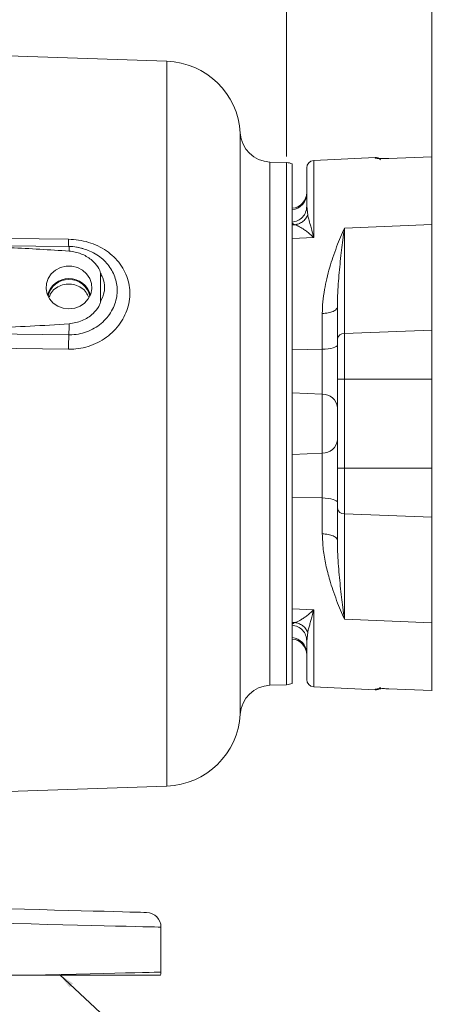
# Model space of a CAD drawing. Header units: inches. Extents: x 0.3 to 33.9, y 0.2 to 21.7.
# Tile 6 of 19: x 11.2 to 14.6, y 5.2 to 13.3. Entities that reach past the tile are written whole.
import ezdxf

# ---------------------------------------------------------------- set-up
doc = ezdxf.new("R2010")
doc.units = ezdxf.units.IN
doc.header["$MEASUREMENT"] = 0
doc.layers.add('SLD-0', color=7, linetype='Continuous', lineweight=15)
doc.styles.add('SLDTEXTSTYLE0', font='TXT', dxfattribs={"width": 0.75})
doc.dimstyles.new('SLDDIMSTYLE0', dxfattribs={"dimtxt": 0.25, "dimasz": 0.13, "dimexe": 0, "dimexo": 0.0625, "dimgap": 0.0625, "dimtad": 0, "dimtih": 1, "dimtoh": 1, "dimrnd": 1e-09, "dimzin": 12, "dimdsep": 46, "dimtxsty": 'SLDTEXTSTYLE0', "dimsah": 1, "dimcen": 0.09, "dimadec": 0, "dimazin": 3, "dimtfac": 1, "dimtofl": 0, "dimtmove": 0, "dimatfit": 3, "dimfxl": 1, "dimfrac": 2, "dimtolj": 1, "dimtzin": 12, "dimarcsym": 0})
doc.dimstyles.new('SLDDIMSTYLE2', dxfattribs={"dimtxt": 0, "dimasz": 0.13, "dimexe": 0, "dimexo": 0.0625, "dimgap": 0, "dimtad": 0, "dimtih": 1, "dimtoh": 1, "dimdec": 0, "dimrnd": 1e-09, "dimzin": 0, "dimdsep": 46, "dimtxsty": 'Standard', "dimsah": 1, "dimcen": 0.09, "dimadec": 0, "dimazin": 0, "dimtfac": 0.13, "dimtdec": 0, "dimtofl": 0, "dimtmove": 0, "dimatfit": 3, "dimfxl": 1, "dimfrac": 2, "dimtolj": 1, "dimtzin": 0, "dimarcsym": 0})

# ---------------------------------------------------------------- blocks, each defined once
blk = doc.blocks.new('_D_8')
at = {"layer": 'SLD-0'}
for p, q in [((13.3825, 12.1594), (13.3825, 14.0317)), ((8.8583, 13.9067), (10.4094, 13.9067)), ((10.5489, 13.9435), (10.4981, 13.9435)), ((10.4981, 13.9435), (10.4981, 13.5467)), ((11.6918, 13.9435), (11.7426, 13.9435)), ((11.7426, 13.9435), (11.7426, 13.5467)), ((13.3825, 13.9067), (11.8314, 13.9067)), ((10.4981, 13.5467), (10.5489, 13.5467)), ((11.7426, 13.5467), (11.6918, 13.5467))]:
    blk.add_line(p, q, dxfattribs=at)
for points in [[(8.8583, 13.9067), (8.9883, 13.8867), (8.9883, 13.9267)], [(13.3825, 13.9067), (13.2525, 13.9267), (13.2525, 13.8867)]]:
    blk.add_solid(points, dxfattribs=at)
at = {"layer": 'SLD-0', "char_height": 0.25, "attachment_point": 1, "style": 'SLDTEXTSTYLE0'}
for s, insert in [('4.52', (10.6955, 14.3166, -0.8581)), ('114.91', (10.6124, 13.8689, -0.8581))]:
    blk.add_mtext(s, dxfattribs=dict(at, insert=insert))
blk = doc.blocks.new('_D_9')
at = {"layer": 'SLD-0'}
for p, q in [((14.5663, 11.6537), (14.5663, 15.2266)), ((8.8583, 15.1016), (11.0013, 15.1016)), ((11.1408, 15.1384), (11.09, 15.1384)), ((11.09, 15.1384), (11.09, 14.7415)), ((12.2837, 15.1384), (12.3345, 15.1384)), ((12.3345, 15.1384), (12.3345, 14.7415)), ((14.5663, 15.1016), (12.4233, 15.1016)), ((11.09, 14.7415), (11.1408, 14.7415)), ((12.3345, 14.7415), (12.2837, 14.7415))]:
    blk.add_line(p, q, dxfattribs=at)
for points in [[(8.8583, 15.1016), (8.9883, 15.0816), (8.9883, 15.1216)], [(14.5663, 15.1016), (14.4363, 15.1216), (14.4363, 15.0816)]]:
    blk.add_solid(points, dxfattribs=at)
at = {"layer": 'SLD-0', "char_height": 0.25, "attachment_point": 1, "style": 'SLDTEXTSTYLE0'}
for s, insert in [('5.71', (11.2875, 15.5114, -0.8581)), ('144.98', (11.2043, 15.0638, -0.8581))]:
    blk.add_mtext(s, dxfattribs=dict(at, insert=insert))

msp = doc.modelspace()

# ---------------------------------------------------------------- linework, layer by layer
at = {"color": 7, "linetype": 'Continuous', "lineweight": 15}
for p, q in [((12.4069, 12.9364), (8.8583, 13.0604)), ((14.1031, 12.1526), (13.6031, 12.1264)), ((14.5663, 12.1572), (14.2127, 12.1426)), ((14.5663, 11.6037), (14.5663, 12.1572)), ((13.3825, 12.1094), (13.2453, 12.1142)), ((13.4263, 12.0995), (13.4263, 11.5661)), ((13.554, 11.681), (13.5463, 11.7534)), ((13.4263, 11.6157), (13.4475, 11.6032)), ((13.4263, 11.6021), (13.4475, 11.6032)), ((13.4263, 11.4913), (13.4263, 11.5661)), ((13.8531, 11.5761), (14.5663, 11.6037)), ((13.8531, 11.5761), (13.8531, 10.7153)), ((14.5663, 11.6037), (14.5663, 10.7429)), ((13.6031, 11.4979), (13.4263, 11.4913)), ((13.4263, 10.5829), (13.4263, 11.4913)), ((11.8651, 11.2081), (11.8651, 10.9745)), ((13.7963, 10.671), (13.7963, 10.9332)), ((13.6731, 10.5866), (13.6731, 10.8789)), ((13.8531, 10.7153), (14.5663, 10.7429)), ((13.8531, 10.7153), (13.8531, 10.3436)), ((14.5663, 10.7429), (14.5663, 10.3436)), ((13.6731, 10.5866), (13.4263, 10.5829)), ((13.4263, 10.469), (13.4263, 10.5829)), ((13.6731, 10.2206), (13.6731, 10.5866)), ((13.4263, 10.469), (13.4263, 9.9804)), ((13.7963, 10.3436), (13.8531, 10.3436)), ((13.7963, 9.6171), (13.7963, 10.3436)), ((14.5663, 10.3436), (13.8531, 10.3436)), ((13.8531, 10.3436), (13.8531, 9.6171)), ((14.5663, 10.3436), (14.5663, 9.6171)), ((13.4263, 10.2313), (13.6731, 10.2206)), ((13.6731, 9.7401), (13.6731, 10.2206)), ((13.4263, 9.9804), (13.4263, 9.4917)), ((13.4263, 9.7294), (13.6731, 9.7401)), ((13.6731, 9.3742), (13.6731, 9.7401)), ((13.7963, 9.6171), (13.8531, 9.6171)), ((14.5663, 9.6171), (13.8531, 9.6171)), ((13.8531, 9.6171), (13.8531, 9.2454)), ((14.5663, 9.6171), (14.5663, 9.2178)), ((13.4263, 9.3778), (13.4263, 9.4917)), ((13.4263, 9.3778), (13.6731, 9.3742)), ((13.4263, 8.4694), (13.4263, 9.3778)), ((13.6731, 9.0818), (13.6731, 9.3742)), ((13.7963, 9.0275), (13.7963, 9.2897)), ((14.5663, 9.2178), (13.8531, 9.2454)), ((13.8531, 9.2454), (13.8531, 8.3847)), ((14.5663, 8.357), (14.5663, 9.2178)), ((13.4263, 8.4694), (13.6031, 8.4629)), ((13.4263, 8.3946), (13.4263, 8.4694)), ((13.4263, 8.3946), (13.4263, 7.8613)), ((13.4263, 8.3586), (13.4475, 8.3575)), ((13.4263, 8.345), (13.4475, 8.3575)), ((14.5663, 8.357), (13.8531, 8.3847)), ((14.5663, 7.8035), (14.5663, 8.357)), ((13.5463, 8.2073), (13.554, 8.2797)), ((13.2453, 7.8465), (13.3825, 7.8513)), ((13.6031, 7.8343), (14.1031, 7.8081)), ((14.2127, 7.8181), (14.5663, 7.8035)), ((14.5663, 7.8035), (14.5663, 7.8041)), ((14.5663, 7.8035), (14.5694, 7.8034)), ((10.9093, 6.972), (12.4069, 7.0243)), ((12.3583, 5.5073), (12.3583, 5.8735)), ((11.2817, 5.4808), (10.4106, 5.4808))]:
    msp.add_line(p, q, dxfattribs=at)
at = {"color": 8, "linetype": 'Continuous', "lineweight": 15}
for p, q in [((12.4069, 12.9364), (12.4069, 9.9804)), ((13.0044, 12.3505), (13.0044, 7.6102)), ((14.1031, 12.1482), (14.1031, 12.1526)), ((13.2453, 9.9804), (13.2453, 12.1142)), ((13.3825, 12.1094), (13.3825, 9.9804)), ((13.6031, 12.1264), (13.6031, 11.4979)), ((12.4069, 9.9804), (12.4069, 7.0243)), ((13.2453, 7.8465), (13.2453, 9.9804)), ((13.3825, 9.9804), (13.3825, 7.8513)), ((13.6031, 8.4629), (13.6031, 7.8343)), ((14.1031, 7.8081), (14.1031, 7.8125))]:
    msp.add_line(p, q, dxfattribs=at)
at = {"color": 7, "linetype": 'Continuous', "lineweight": 15, "flags": 128}
for points in [[(11.6041, 11.4846), (11.3642, 11.4876), (10.4048, 11.5), (8.8583, 11.5199)], [(11.6072, 11.4253), (11.0701, 11.4321), (9.7906, 11.4483)], [(11.6083, 10.917), (11.6547, 10.9225), (11.6982, 10.9385), (11.7361, 10.9642), (11.7659, 10.9979), (11.7859, 11.0374), (11.7946, 11.0804), (11.7917, 11.124), (11.7772, 11.1655), (11.7521, 11.2024), (11.718, 11.2323), (11.677, 11.2534), (11.6317, 11.2642), (11.5849, 11.2642), (11.5395, 11.2534), (11.4985, 11.2323), (11.4644, 11.2024), (11.4393, 11.1655), (11.4249, 11.124), (11.4219, 11.0804), (11.4307, 11.0374), (11.4506, 10.9979), (11.4805, 10.9642), (11.5183, 10.9385), (11.5618, 10.9225), (11.6083, 10.917)], [(10.7318, 10.7155), (10.9716, 10.7125), (11.607, 10.7046)], [(13.6731, 10.5866), (13.6975, 10.5876), (13.7207, 10.5899), (13.742, 10.5934), (13.7606, 10.5979), (13.7758, 10.6034), (13.787, 10.6096), (13.7939, 10.6163), (13.7963, 10.6232)], [(10.7289, 10.598), (10.9688, 10.595), (11.6041, 10.5871)], [(13.7963, 9.3375), (13.7939, 9.3445), (13.787, 9.3511), (13.7758, 9.3573), (13.7606, 9.3628), (13.742, 9.3673), (13.7207, 9.3708), (13.6975, 9.3731), (13.6731, 9.3742)], [(12.2414, 5.9934), (12.2358, 5.9936), (12.219, 5.994), (12.1912, 5.9947), (12.1524, 5.9958), (12.103, 5.997), (12.0432, 5.9986), (11.9733, 6.0004), (11.8939, 6.0025), (11.8053, 6.0048), (11.7081, 6.0074), (11.6028, 6.0101), (11.4902, 6.0131), (11.3708, 6.0162), (11.2455, 6.0195), (11.1148, 6.0229), (10.9797, 6.0265), (10.8409, 6.0301), (10.6992, 6.0338), (10.5555, 6.0376), (10.4106, 6.0414)], [(10.4106, 5.9214), (10.5647, 5.9176), (10.7176, 5.9138), (10.8683, 5.9101), (11.016, 5.9065), (11.1598, 5.903), (11.2988, 5.8995), (11.4321, 5.8963), (11.5591, 5.8931), (11.6789, 5.8902), (11.7909, 5.8874), (11.8943, 5.8849), (11.9885, 5.8826), (12.0731, 5.8805), (12.1474, 5.8787), (12.211, 5.8771), (12.2636, 5.8758), (12.3048, 5.8748), (12.3345, 5.874), (12.3523, 5.8736), (12.3583, 5.8735)], [(12.3583, 5.5073), (12.3522, 5.5071), (12.334, 5.5067), (12.3039, 5.5059), (12.2619, 5.5049), (12.2084, 5.5036), (12.1437, 5.502), (12.0681, 5.5001), (11.9821, 5.498), (11.8863, 5.4956), (11.7813, 5.4931), (11.6675, 5.4903), (11.5459, 5.4873), (11.417, 5.4841), (11.2817, 5.4808)]]:
    msp.add_lwpolyline(points, dxfattribs=at)
at = {"color": 7, "linetype": 'Continuous', "lineweight": 15}
for centre, radius, start, end in [((12.3853, 12.3168), 0.62, 3.11173, 88), ((13.254, 12.364), 0.25, 183.11173, 268), ((14.1063, 12.0927), 0.06, 45.3972, 93), ((13.3783, 11.9895), 0.12, 66.42182, 88), ((13.6063, 12.0665), 0.06, 93, 180), ((13.4163, 11.8668), 0.13, 274.41173, 0), ((13.4168, 11.855), 0.1295, 274.20828, 359.83243), ((11.6083, 10.982), 0.181, 15.26107, 164.73893), ((11.6083, 10.9832), 0.1737, 11.93506, 168.06494), ((9.1104, 10.8206), 2.4992, 357.33879, 359.41525), ((14.3634, 10.5785), 2.7593, 177.38061, 179.82168), ((13.8486, 10.6625), 0.053, 85.11602, 170.70537), ((13.6778, 10.1017), 0.1191, 5.54059, 92.26375), ((13.6778, 9.8591), 0.1191, 267.73625, 354.45941), ((13.8486, 9.2983), 0.053, 189.29465, 274.88396), ((13.4168, 8.1057), 0.1295, 0.16754, 85.79178), ((13.4163, 8.0939), 0.13, 0, 85.58827), ((13.6063, 7.8942), 0.06, 180, 267), ((13.254, 7.5967), 0.25, 92, 176.88827), ((13.3783, 7.9712), 0.12, 272, 293.57818), ((14.1063, 7.868), 0.06, 267, 315.79396), ((12.3853, 7.6439), 0.62, 272, 356.88827), ((12.2383, 5.8735), 0.12, 0, 88.5), ((12.2383, 5.5073), 0.12, 347.24259, 0)]:
    msp.add_arc(centre, radius, start, end, dxfattribs=at)
at = {"color": 8, "linetype": 'Continuous', "lineweight": 15}
for centre, radius, start, end in [((11.9275, 11.4692), 0.3238, 177.28459, 187.84466), ((11.4421, 11.396), 0.1676, 357.08879, 10.07211)]:
    msp.add_arc(centre, radius, start, end, dxfattribs=at)
at = {"color": 7, "linetype": 'Continuous', "lineweight": 15}
for points, knots in [([(14.2127, 12.1426), (14.198, 12.1422), (14.1685, 12.1414), (14.1326, 12.1427), (14.1079, 12.1452), (14.1047, 12.1472), (14.1031, 12.1482)], [0, 0, 0, 0, 0.246843, 0.495679, 0.747332, 1, 1, 1, 1]), ([(14.2127, 12.1426), (14.213, 12.143), (14.2135, 12.1435), (14.2139, 12.1425), (14.214, 12.1423)], [0, 0, 0, 0, 0.82714, 1, 1, 1, 1]), ([(13.5463, 12.0665), (13.5463, 12.0625), (13.5463, 12.0545), (13.5463, 11.9897), (13.5463, 11.893), (13.5463, 11.7995), (13.5463, 11.7534)], [0, 0, 0, 0, 0.256178, 0.509797, 0.758448, 1, 1, 1, 1]), ([(13.4263, 11.6247), (13.4423, 11.6276), (13.4743, 11.6336), (13.5137, 11.6638), (13.541, 11.7052), (13.5445, 11.7373), (13.5463, 11.7534)], [0, 0, 0, 0, 0.249999, 0.5, 0.75, 1, 1, 1, 1]), ([(13.4475, 11.6032), (13.4587, 11.6051), (13.4811, 11.6089), (13.5115, 11.6259), (13.5373, 11.6499), (13.5484, 11.6706), (13.554, 11.681)], [0, 0, 0, 0, 0.2500489, 0.5000017, 0.7499529, 1, 1, 1, 1]), ([(13.554, 11.681), (13.5568, 11.67), (13.5631, 11.646), (13.5748, 11.6047), (13.5883, 11.5552), (13.5977, 11.5189), (13.6031, 11.4979)], [0, 0, 0, 0, 0.226268, 0.496653, 0.709631, 1, 1, 1, 1]), ([(13.6031, 11.4979), (13.5926, 11.5078), (13.5725, 11.5268), (13.5435, 11.5502), (13.5119, 11.5729), (13.4775, 11.5933), (13.4574, 11.5999), (13.4475, 11.6032)], [0, 0, 0, 0, 0.1808583, 0.3443456, 0.5067035, 0.7555034, 1, 1, 1, 1]), ([(13.6731, 10.8789), (13.674, 10.9105), (13.676, 10.9768), (13.6896, 11.0714), (13.7089, 11.1657), (13.7322, 11.2534), (13.7596, 11.3404), (13.7891, 11.4224), (13.8209, 11.5024), (13.8424, 11.5515), (13.8531, 11.5761)], [0, 0, 0, 0, 0.1185715, 0.2492263, 0.3686778, 0.4992715, 0.6170826, 0.7495354, 0.8747917, 1, 1, 1, 1]), ([(13.7963, 10.9332), (13.7967, 10.9633), (13.7975, 11.0264), (13.8029, 11.1194), (13.8104, 11.2131), (13.8196, 11.3053), (13.8297, 11.3935), (13.8409, 11.4842), (13.8488, 11.5432), (13.8531, 11.5761)], [0, 0, 0, 0, 0.132672, 0.278148, 0.418654, 0.561642, 0.707964, 0.837511, 1, 1, 1, 1]), ([(11.6095, 11.3875), (11.5297, 11.393), (11.2903, 11.4094), (10.8905, 11.424), (10.27, 11.4416), (9.8092, 11.4477), (9.5085, 11.4518)], [0, 0, 0, 0, 0.114166, 0.342488, 0.570881, 1, 1, 1, 1]), ([(11.6041, 10.5871), (11.6238, 10.5875), (11.6715, 10.5884), (11.746, 10.6028), (11.8249, 10.6306), (11.8975, 10.671), (11.9617, 10.7217), (12.0156, 10.7817), (12.058, 10.8484), (12.0874, 10.9203), (12.1036, 10.9953), (12.1054, 11.0711), (12.0933, 11.146), (12.0669, 11.2172), (12.0276, 11.2831), (11.9763, 11.3414), (11.915, 11.3914), (11.845, 11.4314), (11.7685, 11.461), (11.6874, 11.4801), (11.6319, 11.4831), (11.6041, 11.4846)], [0, 0, 0, 0, 0.038378, 0.09291, 0.14744, 0.201566, 0.255685, 0.308751, 0.361806, 0.414177, 0.466541, 0.51909, 0.571642, 0.624715, 0.677797, 0.731116, 0.784444, 0.838115, 0.891792, 0.945895, 1, 1, 1, 1]), ([(11.7037, 11.4125), (11.6987, 11.4139), (11.6732, 11.4213), (11.6404, 11.4254), (11.6131, 11.4245), (11.6072, 11.4244)], [0, 0, 0, 0, 0.158462, 0.817292, 1, 1, 1, 1]), ([(11.6683, 11.4192), (11.6732, 11.419), (11.6785, 11.4187), (11.6835, 11.4174), (11.6839, 11.4173)], [0, 0, 0, 0, 0.928372, 1, 1, 1, 1]), ([(11.7279, 11.406), (11.724, 11.4076), (11.7162, 11.4108), (11.7078, 11.4115), (11.7037, 11.4119)], [0, 0, 0, 0, 0.513971, 1, 1, 1, 1]), ([(11.8651, 11.2081), (11.8634, 11.2153), (11.8565, 11.244), (11.8193, 11.2945), (11.7522, 11.3491), (11.6751, 11.3794), (11.6261, 11.3855), (11.6095, 11.3875)], [0, 0, 0, 0, 0.070467, 0.277117, 0.563291, 0.852377, 1, 1, 1, 1]), ([(11.8651, 11.2081), (11.8716, 11.1957), (11.8909, 11.159), (11.8998, 11.1062), (11.8952, 11.0387), (11.8777, 11.0013), (11.8651, 10.9745)], [0, 0, 0, 0, 0.1693715, 0.5001378, 0.6420923, 1, 1, 1, 1]), ([(11.7696, 11.0097), (11.7637, 11.0236), (11.7506, 11.0543), (11.7101, 11.0904), (11.6577, 11.1147), (11.5992, 11.1216), (11.5418, 11.1107), (11.4924, 11.0828), (11.4579, 11.0465), (11.4489, 11.018), (11.4454, 11.0068)], [0, 0, 0, 0, 0.110539, 0.244207, 0.37784, 0.511323, 0.644808, 0.778602, 0.912691, 1, 1, 1, 1]), ([(11.6095, 10.7951), (11.6457, 10.8013), (11.7177, 10.8137), (11.8008, 10.8682), (11.8444, 10.9223), (11.8621, 10.9568), (11.8644, 10.9705), (11.8651, 10.9745)], [0, 0, 0, 0, 0.322606, 0.642638, 0.869131, 0.960935, 1, 1, 1, 1]), ([(13.6731, 10.8789), (13.6894, 10.8801), (13.7221, 10.8823), (13.7626, 10.895), (13.7908, 10.9125), (13.7945, 10.9263), (13.7963, 10.9332)], [0, 0, 0, 0, 0.2499999, 0.4999999, 0.7499997, 1, 1, 1, 1]), ([(10.7333, 10.7543), (10.8132, 10.7568), (10.9993, 10.7627), (11.2916, 10.774), (11.5035, 10.7881), (11.6095, 10.7951)], [0, 0, 0, 0, 0.273533, 0.636702, 1, 1, 1, 1]), ([(13.7963, 10.3436), (13.7963, 10.374), (13.7963, 10.4354), (13.7963, 10.5237), (13.7963, 10.6052), (13.7963, 10.6492), (13.7963, 10.671)], [0, 0, 0, 0, 0.247279, 0.5, 0.752721, 1, 1, 1, 1]), ([(13.7963, 9.2897), (13.7963, 9.3115), (13.7963, 9.3556), (13.7963, 9.437), (13.7963, 9.5253), (13.7963, 9.5867), (13.7963, 9.6171)], [0, 0, 0, 0, 0.247279, 0.5, 0.752721, 1, 1, 1, 1]), ([(13.7963, 9.0275), (13.7945, 9.0344), (13.7908, 9.0482), (13.7626, 9.0657), (13.7221, 9.0784), (13.6894, 9.0807), (13.6731, 9.0818)], [0, 0, 0, 0, 0.25, 0.5, 0.75, 1, 1, 1, 1]), ([(13.8531, 8.3847), (13.8424, 8.4092), (13.8209, 8.4583), (13.7891, 8.5383), (13.7597, 8.6203), (13.7292, 8.7167), (13.7013, 8.8262), (13.6783, 8.9521), (13.6748, 9.0391), (13.6731, 9.0818)], [0, 0, 0, 0, 0.1252199, 0.2504878, 0.3829487, 0.5007748, 0.6724018, 0.83928, 1, 1, 1, 1]), ([(13.8531, 8.3847), (13.8488, 8.4175), (13.8409, 8.4765), (13.8297, 8.5673), (13.8196, 8.6554), (13.8104, 8.7476), (13.8029, 8.8413), (13.7975, 8.9343), (13.7967, 8.9974), (13.7963, 9.0275)], [0, 0, 0, 0, 0.16249, 0.292037, 0.43836, 0.581347, 0.721853, 0.867329, 1, 1, 1, 1]), ([(13.4475, 8.3575), (13.4537, 8.3594), (13.4664, 8.3632), (13.4902, 8.375), (13.5161, 8.3908), (13.5435, 8.4105), (13.5725, 8.4339), (13.5926, 8.4529), (13.6031, 8.4629)], [0, 0, 0, 0, 0.158329, 0.322745, 0.493468, 0.655705, 0.819209, 1, 1, 1, 1]), ([(13.6031, 8.4629), (13.5987, 8.4456), (13.5907, 8.4145), (13.5797, 8.374), (13.5698, 8.3384), (13.5609, 8.3066), (13.5562, 8.2882), (13.554, 8.2797)], [0, 0, 0, 0, 0.238358, 0.427348, 0.616856, 0.822568, 1, 1, 1, 1]), ([(13.554, 8.2797), (13.5484, 8.2901), (13.5373, 8.3108), (13.5115, 8.3348), (13.4811, 8.3519), (13.4587, 8.3556), (13.4475, 8.3575)], [0, 0, 0, 0, 0.250042, 0.499999, 0.749957, 1, 1, 1, 1]), ([(13.4263, 8.3361), (13.4423, 8.3331), (13.4743, 8.3271), (13.5137, 8.2969), (13.541, 8.2556), (13.5445, 8.2234), (13.5463, 8.2073)], [0, 0, 0, 0, 0.249999, 0.5, 0.75, 1, 1, 1, 1]), ([(13.5463, 8.2073), (13.5463, 8.1759), (13.5463, 8.1127), (13.5463, 8.0362), (13.5463, 7.9636), (13.5463, 7.9063), (13.5463, 7.8983), (13.5463, 7.8942)], [0, 0, 0, 0, 0.161053, 0.3245426, 0.4903107, 0.7438761, 1, 1, 1, 1]), ([(14.1031, 7.8125), (14.1047, 7.8135), (14.1079, 7.8155), (14.1326, 7.818), (14.1685, 7.8194), (14.198, 7.8185), (14.2127, 7.8181)], [0, 0, 0, 0, 0.252668, 0.504321, 0.753157, 1, 1, 1, 1]), ([(14.2127, 7.8181), (14.213, 7.8177), (14.2135, 7.8172), (14.2139, 7.8183), (14.214, 7.8184)], [0, 0, 0, 0, 0.831249, 1, 1, 1, 1]), ([(12.3553, 5.4808), (12.3526, 5.4808), (12.3473, 5.4808), (12.3051, 5.4808), (12.2412, 5.4808), (12.1532, 5.4808), (12.0419, 5.4808), (11.9095, 5.4808), (11.7421, 5.4808), (11.5357, 5.4808), (11.3664, 5.4808), (11.2817, 5.4808)], [0, 0, 0, 0, 0.110362, 0.213754, 0.317476, 0.420866, 0.524226, 0.627917, 0.731274, 0.865638, 1, 1, 1, 1])]:
    msp.add_open_spline(points, degree=3, knots=knots, dxfattribs=at)
at = {"color": 8, "linetype": 'Continuous', "lineweight": 15}
for points, knots in [([(14.1031, 12.1482), (14.1072, 12.1482), (14.1153, 12.1481), (14.1272, 12.1449), (14.1383, 12.1397), (14.1445, 12.1345), (14.1476, 12.1318)], [0, 0, 0, 0, 0.250002, 0.500001, 0.749997, 1, 1, 1, 1]), ([(11.607, 10.7046), (11.6097, 10.7045), (11.6357, 10.7044), (11.6852, 10.7092), (11.7528, 10.7273), (11.8157, 10.7568), (11.872, 10.796), (11.9198, 10.844), (11.9576, 10.8982), (11.9841, 10.9569), (11.9983, 11.0137), (12.0039, 11.0889), (11.9876, 11.1809), (11.9296, 11.2825), (11.8533, 11.3497), (11.7828, 11.3885), (11.7449, 11.4006), (11.7279, 11.406)], [0, 0, 0, 0, 0.007361, 0.071217, 0.135071, 0.198492, 0.26191, 0.324806, 0.387694, 0.448226, 0.50875, 0.556488, 0.667563, 0.777332, 0.890825, 0.951298, 1, 1, 1, 1]), ([(14.1031, 7.8125), (14.1072, 7.8125), (14.1153, 7.8126), (14.1272, 7.8158), (14.1383, 7.821), (14.1445, 7.8263), (14.1476, 7.8289)], [0, 0, 0, 0, 0.250003, 0.500001, 0.75, 1, 1, 1, 1])]:
    msp.add_open_spline(points, degree=3, knots=knots, dxfattribs=at)

# ---------------------------------------------------------------- dimensions: what is measured, and where the dimension line sits
at = {"layer": 'SLD-0'}
for base, p2, picture, middle in [((13.3825, 13.9067), (13.3825, 12.1094), '_D_8', (11.1204, 13.9067)), ((14.5663, 15.1016), (14.5663, 11.6037), '_D_9', (11.7123, 15.1016))]:
    dim = msp.add_linear_dim(base=base, p1=(8.8583, 16.2639), p2=p2, dimstyle='SLDDIMSTYLE0', dxfattribs=at)
    dim.commit()
    dim.dimension.update_dxf_attribs({"geometry": picture, "text_midpoint": middle, "dimtype": 160})

# ---------------------------------------------------------------- leaders
msp.add_leader([(11.532, 5.4869), (12.6666, 4.4299), (12.9166, 4.4299)], dimstyle='SLDDIMSTYLE2', dxfattribs=at)

doc.saveas('drawing.dxf')
